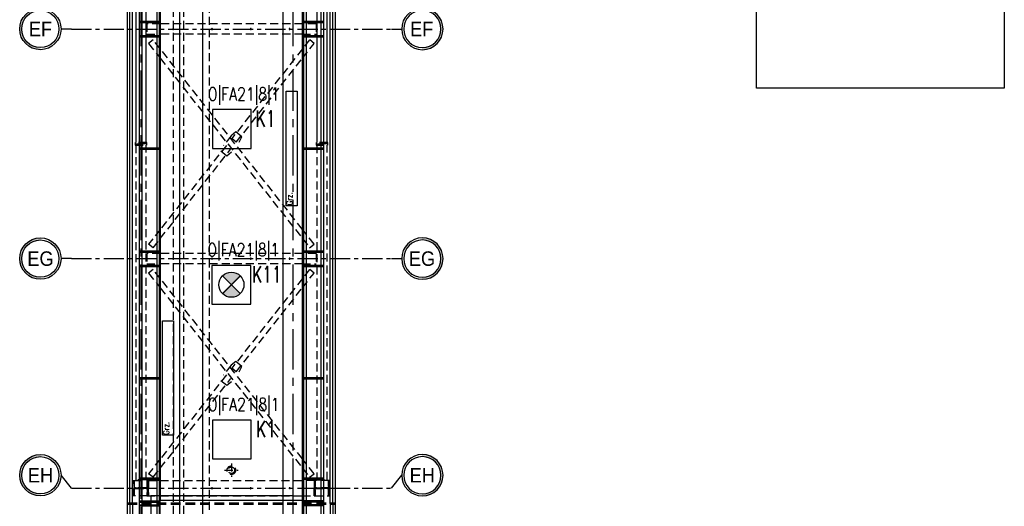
# Model space of a CAD drawing. Extents: x 41755 to 123924, y -112333 to 86187.
# Tile 89 of 256: x 100333 to 101857, y -58873 to -58120. Entities that reach past the tile are written whole.
import ezdxf
from ezdxf.enums import TextEntityAlignment as Align

# ---------------------------------------------------------------- set-up
doc = ezdxf.new("R2010")
doc.units = 0
doc.header["$LTSCALE"] = 50
doc.linetypes.add('CENTER', pattern=[2, 1.25, -0.25, 0.25, -0.25])
doc.linetypes.add('DASHED', pattern=[0.75, 0.5, -0.25])
doc.layers.get('0').update_dxf_attribs({"color": 101, "linetype": 'CONTINUOUS'})
for name, color, linetype in [('Det-metal', 141, 'CONTINUOUS'), ('E-90', 6, 'CONTINUOUS'), ('E35', 6, 'CONTINUOUS'), ('Fas-balustrada-widok', 114, 'CONTINUOUS'), ('Ins-co', 2, 'CONTINUOUS'), ('Ins-went', 141, 'CONTINUOUS'), ('Ins-wod', 4, 'CONTINUOUS'), ('Os-osie', 14, 'CENTER'), ('Os-osie glowne', 1, 'CENTER'), ('Os-osie-opis', 16, 'CONTINUOUS'), ('Pos-widok', 121, 'CONTINUOUS'), ('Sc-systemowe', 150, 'CONTINUOUS'), ('W-idok', 8, 'CONTINUOUS')]:
    doc.layers.add(name, color=color, linetype=linetype)
doc.styles.add('dwg_opis duży', font='ARIAL.TTF', dxfattribs={"width": 0.9})
doc.styles.add('ROMANS', font='romans', dxfattribs={"width": 0.85})

# ---------------------------------------------------------------- blocks, each defined once
blk = doc.blocks.new('_opis_osi')
blk.add_hatch(color=256).paths.add_polyline_path([(32, -32), (28.8, -32, -1), (-28.8, -32), (-32, -32, 1)])
for radius in [32, 28.8]:
    blk.add_circle((0, -32), radius)
at = {"style": 'dwg_opis duży', "width": 0.9}
blk.add_attdef('AXNAMEV', text='', height=22.4, rotation=90, dxfattribs=at).set_placement((0, -32), align=Align.MIDDLE_CENTER)

msp = doc.modelspace()

# ---------------------------------------------------------------- hatches: boundary and pattern name
at = {"layer": 'E35'}
h = msp.add_hatch(color=256, dxfattribs=at)
edge = h.paths.add_edge_path()
edge.add_line((100660.966, -58529.964), (100674.712, -58516.218))
edge.add_ellipse((100660.966, -58529.964), major_axis=(13.746, 13.746), ratio=1, start_angle=360, end_angle=450)
edge.add_line((100647.22, -58516.218), (100660.966, -58529.964))
edge = h.paths.add_edge_path()
edge.add_line((100674.712, -58543.71), (100660.966, -58529.964))
edge.add_line((100660.966, -58529.964), (100647.22, -58543.71))
edge.add_ellipse((100660.966, -58529.964), major_axis=(-13.746, 13.746), ratio=1, start_angle=90, end_angle=180)

# ---------------------------------------------------------------- linework, layer by layer
msp.add_lwpolyline([(101473.399, -57967.166), (101857, -57967.166), (101857, -58225.976), (101473.399, -58225.976)], close=True)
at = {"layer": 'Det-metal', "ltscale": 0.5}
for p, q in [((100512.966, -56539.031), (100512.966, -58310.031)), ((100528.966, -58310.031), (100528.966, -56539.031)), ((100792.966, -56539.031), (100792.966, -58310.031)), ((100808.966, -58310.031), (100808.966, -56539.031))]:
    msp.add_line(p, q, dxfattribs=at)
at = {"layer": 'Det-metal', "linetype": 'DASHED', "ltscale": 0.5}
for p, q in [((100550.966, -58126.531), (100529.966, -58126.531)), ((100529.966, -58126.531), (100529.966, -58142.531)), ((100770.966, -58126.531), (100550.966, -58126.531)), ((100570.186, -58134.353), (100570.166, -58134.531)), ((100570.166, -58134.531), (100570.186, -58134.709)), ((100570.245, -58134.184), (100570.186, -58134.353)), ((100570.186, -58134.709), (100570.245, -58134.878)), ((100570.341, -58134.032), (100570.245, -58134.184)), ((100570.245, -58134.878), (100570.341, -58135.03)), ((100570.467, -58133.905), (100570.341, -58134.032)), ((100570.341, -58135.03), (100570.467, -58135.156)), ((100570.619, -58133.81), (100570.467, -58133.905)), ((100570.467, -58135.156), (100570.619, -58135.251)), ((100570.788, -58133.751), (100570.619, -58133.81)), ((100570.619, -58135.251), (100570.788, -58135.311)), ((100570.966, -58133.731), (100570.788, -58133.751)), ((100570.788, -58135.311), (100570.966, -58135.331)), ((100571.144, -58133.751), (100570.966, -58133.731)), ((100570.966, -58135.331), (100571.144, -58135.311)), ((100571.313, -58133.81), (100571.144, -58133.751)), ((100571.144, -58135.311), (100571.313, -58135.251)), ((100571.465, -58133.905), (100571.313, -58133.81)), ((100571.313, -58135.251), (100571.465, -58135.156)), ((100571.591, -58134.032), (100571.465, -58133.905)), ((100571.465, -58135.156), (100571.591, -58135.03)), ((100571.687, -58134.184), (100571.591, -58134.032)), ((100571.591, -58135.03), (100571.687, -58134.878)), ((100571.746, -58134.353), (100571.687, -58134.184)), ((100571.687, -58134.878), (100571.746, -58134.709)), ((100571.766, -58134.531), (100571.746, -58134.353)), ((100571.746, -58134.709), (100571.766, -58134.531)), ((100630.186, -58134.353), (100630.166, -58134.531)), ((100630.166, -58134.531), (100630.186, -58134.709)), ((100630.245, -58134.184), (100630.186, -58134.353)), ((100630.186, -58134.709), (100630.245, -58134.878)), ((100630.341, -58134.032), (100630.245, -58134.184)), ((100630.245, -58134.878), (100630.341, -58135.03)), ((100630.467, -58133.905), (100630.341, -58134.032)), ((100630.341, -58135.03), (100630.467, -58135.156)), ((100630.619, -58133.81), (100630.467, -58133.905)), ((100630.467, -58135.156), (100630.619, -58135.251)), ((100630.788, -58133.751), (100630.619, -58133.81)), ((100630.619, -58135.251), (100630.788, -58135.311)), ((100630.966, -58133.731), (100630.788, -58133.751)), ((100630.788, -58135.311), (100630.966, -58135.331)), ((100631.144, -58133.751), (100630.966, -58133.731)), ((100630.966, -58135.331), (100631.144, -58135.311)), ((100631.313, -58133.81), (100631.144, -58133.751)), ((100631.144, -58135.311), (100631.313, -58135.251)), ((100631.465, -58133.905), (100631.313, -58133.81)), ((100631.313, -58135.251), (100631.465, -58135.156)), ((100631.591, -58134.032), (100631.465, -58133.905)), ((100631.465, -58135.156), (100631.591, -58135.03)), ((100631.687, -58134.184), (100631.591, -58134.032)), ((100631.591, -58135.03), (100631.687, -58134.878)), ((100631.746, -58134.353), (100631.687, -58134.184)), ((100631.687, -58134.878), (100631.746, -58134.709)), ((100631.766, -58134.531), (100631.746, -58134.353)), ((100631.746, -58134.709), (100631.766, -58134.531)), ((100690.186, -58134.353), (100690.166, -58134.531)), ((100690.166, -58134.531), (100690.186, -58134.709)), ((100690.245, -58134.184), (100690.186, -58134.353)), ((100690.186, -58134.709), (100690.245, -58134.878)), ((100690.341, -58134.032), (100690.245, -58134.184)), ((100690.245, -58134.878), (100690.341, -58135.03)), ((100690.467, -58133.905), (100690.341, -58134.032)), ((100690.341, -58135.03), (100690.467, -58135.156)), ((100690.619, -58133.81), (100690.467, -58133.905)), ((100690.467, -58135.156), (100690.619, -58135.251)), ((100690.788, -58133.751), (100690.619, -58133.81)), ((100690.619, -58135.251), (100690.788, -58135.311)), ((100690.966, -58133.731), (100690.788, -58133.751)), ((100690.788, -58135.311), (100690.966, -58135.331)), ((100691.144, -58133.751), (100690.966, -58133.731)), ((100690.966, -58135.331), (100691.144, -58135.311)), ((100691.313, -58133.81), (100691.144, -58133.751)), ((100691.144, -58135.311), (100691.313, -58135.251)), ((100691.465, -58133.905), (100691.313, -58133.81)), ((100691.313, -58135.251), (100691.465, -58135.156)), ((100691.591, -58134.032), (100691.465, -58133.905)), ((100691.465, -58135.156), (100691.591, -58135.03)), ((100691.687, -58134.184), (100691.591, -58134.032)), ((100691.591, -58135.03), (100691.687, -58134.878)), ((100691.746, -58134.353), (100691.687, -58134.184)), ((100691.687, -58134.878), (100691.746, -58134.709)), ((100691.766, -58134.531), (100691.746, -58134.353)), ((100691.746, -58134.709), (100691.766, -58134.531)), ((100750.186, -58134.353), (100750.166, -58134.531)), ((100750.166, -58134.531), (100750.186, -58134.709)), ((100750.245, -58134.184), (100750.186, -58134.353)), ((100750.186, -58134.709), (100750.245, -58134.878)), ((100750.341, -58134.032), (100750.245, -58134.184)), ((100750.245, -58134.878), (100750.341, -58135.03)), ((100750.467, -58133.905), (100750.341, -58134.032)), ((100750.341, -58135.03), (100750.467, -58135.156)), ((100750.619, -58133.81), (100750.467, -58133.905)), ((100750.467, -58135.156), (100750.619, -58135.251)), ((100750.788, -58133.751), (100750.619, -58133.81)), ((100750.619, -58135.251), (100750.788, -58135.311)), ((100750.966, -58133.731), (100750.788, -58133.751)), ((100750.788, -58135.311), (100750.966, -58135.331)), ((100751.144, -58133.751), (100750.966, -58133.731)), ((100750.966, -58135.331), (100751.144, -58135.311)), ((100751.313, -58133.81), (100751.144, -58133.751)), ((100751.144, -58135.311), (100751.313, -58135.251)), ((100751.465, -58133.905), (100751.313, -58133.81)), ((100751.313, -58135.251), (100751.465, -58135.156)), ((100751.591, -58134.032), (100751.465, -58133.905)), ((100751.465, -58135.156), (100751.591, -58135.03)), ((100751.687, -58134.184), (100751.591, -58134.032)), ((100751.591, -58135.03), (100751.687, -58134.878)), ((100751.746, -58134.353), (100751.687, -58134.184)), ((100751.687, -58134.878), (100751.746, -58134.709)), ((100751.766, -58134.531), (100751.746, -58134.353)), ((100751.746, -58134.709), (100751.766, -58134.531)), ((100791.966, -58126.531), (100770.966, -58126.531)), ((100791.966, -58126.531), (100791.966, -58142.531)), ((100529.966, -58142.531), (100550.966, -58142.531)), ((100539.888, -58151.343), (100532.907, -58156.848)), ((100550.966, -58165.389), (100539.888, -58151.343)), ((100770.966, -58142.531), (100550.966, -58142.531)), ((100770.966, -58142.531), (100791.966, -58142.531)), ((100782.045, -58151.343), (100770.966, -58165.389)), ((100789.025, -58156.848), (100782.132, -58151.412)), ((100532.907, -58156.848), (100550.966, -58179.744)), ((100770.966, -58444.317), (100550.966, -58165.389)), ((100770.966, -58165.389), (100661.585, -58304.068)), ((100770.966, -58179.744), (100789.025, -58156.848)), ((100550.966, -58179.744), (100770.966, -58458.673)), ((100668.565, -58309.573), (100770.966, -58179.744)), ((100660.652, -58299.511), (100648.718, -58314.642)), ((100667.796, -58293.683), (100660.652, -58299.511)), ((100668.565, -58309.573), (100661.585, -58304.068)), ((100677.218, -58301.114), (100667.796, -58293.683)), ((100673.215, -58309.42), (100677.218, -58301.114)), ((100511.966, -58310.031), (100511.966, -58312.031)), ((100529.966, -58310.031), (100511.966, -58310.031)), ((100511.966, -58312.031), (100529.966, -58312.031)), ((100511.966, -58312.031), (100511.966, -58314.031)), ((100529.966, -58312.031), (100511.966, -58312.031)), ((100511.966, -58314.031), (100529.966, -58314.031)), ((100512.966, -58314.031), (100512.966, -58831.531)), ((100528.966, -58831.531), (100528.966, -58314.031)), ((100529.966, -58312.031), (100529.966, -58310.031)), ((100529.966, -58314.031), (100529.966, -58312.031)), ((100653.367, -58314.488), (100550.966, -58444.317)), ((100550.966, -58458.673), (100660.347, -58319.993)), ((100644.714, -58322.947), (100654.136, -58330.378)), ((100809.966, -58310.031), (100791.966, -58310.031)), ((100791.966, -58310.031), (100791.966, -58312.031)), ((100791.966, -58312.031), (100809.966, -58312.031)), ((100791.966, -58312.031), (100791.966, -58314.031)), ((100809.966, -58312.031), (100791.966, -58312.031)), ((100791.966, -58314.031), (100809.966, -58314.031)), ((100792.966, -58314.031), (100792.966, -58831.531)), ((100808.966, -58831.531), (100808.966, -58314.031)), ((100809.966, -58312.031), (100809.966, -58310.031)), ((100809.966, -58314.031), (100809.966, -58312.031)), ((100654.136, -58330.378), (100661.28, -58324.551)), ((100550.966, -58444.317), (100532.907, -58467.213)), ((100789.025, -58467.213), (100770.966, -58444.317)), ((100539.887, -58472.719), (100550.966, -58458.673)), ((100770.966, -58458.673), (100782.045, -58472.719)), ((100539.887, -58472.719), (100532.907, -58467.213)), ((100782.045, -58472.719), (100789.025, -58467.213)), ((100550.966, -58481.531), (100529.966, -58481.531)), ((100529.966, -58481.531), (100529.966, -58497.531)), ((100770.966, -58481.531), (100550.966, -58481.531)), ((100570.186, -58489.353), (100570.166, -58489.531)), ((100570.166, -58489.531), (100570.186, -58489.709)), ((100570.245, -58489.184), (100570.186, -58489.353)), ((100570.186, -58489.709), (100570.245, -58489.878)), ((100570.341, -58489.032), (100570.245, -58489.184)), ((100570.245, -58489.878), (100570.341, -58490.029)), ((100570.467, -58488.905), (100570.341, -58489.032)), ((100570.341, -58490.029), (100570.467, -58490.156)), ((100570.619, -58488.81), (100570.467, -58488.905)), ((100570.467, -58490.156), (100570.619, -58490.251)), ((100570.788, -58488.751), (100570.619, -58488.81)), ((100570.619, -58490.251), (100570.788, -58490.311)), ((100570.966, -58488.731), (100570.788, -58488.751)), ((100570.788, -58490.311), (100570.966, -58490.331)), ((100571.144, -58488.751), (100570.966, -58488.731)), ((100570.966, -58490.331), (100571.144, -58490.311)), ((100571.313, -58488.81), (100571.144, -58488.751)), ((100571.144, -58490.311), (100571.313, -58490.251)), ((100571.465, -58488.905), (100571.313, -58488.81)), ((100571.313, -58490.251), (100571.465, -58490.156)), ((100571.591, -58489.032), (100571.465, -58488.905)), ((100571.465, -58490.156), (100571.591, -58490.029)), ((100571.687, -58489.184), (100571.591, -58489.032)), ((100571.591, -58490.029), (100571.687, -58489.878)), ((100571.746, -58489.353), (100571.687, -58489.184)), ((100571.687, -58489.878), (100571.746, -58489.709)), ((100571.766, -58489.531), (100571.746, -58489.353)), ((100571.746, -58489.709), (100571.766, -58489.531)), ((100630.186, -58489.353), (100630.166, -58489.531)), ((100630.166, -58489.531), (100630.186, -58489.709)), ((100630.245, -58489.184), (100630.186, -58489.353)), ((100630.186, -58489.709), (100630.245, -58489.878)), ((100630.341, -58489.032), (100630.245, -58489.184)), ((100630.245, -58489.878), (100630.341, -58490.029)), ((100630.467, -58488.905), (100630.341, -58489.032)), ((100630.341, -58490.029), (100630.467, -58490.156)), ((100630.619, -58488.81), (100630.467, -58488.905)), ((100630.467, -58490.156), (100630.619, -58490.251)), ((100630.788, -58488.751), (100630.619, -58488.81)), ((100630.619, -58490.251), (100630.788, -58490.311)), ((100630.966, -58488.731), (100630.788, -58488.751)), ((100630.788, -58490.311), (100630.966, -58490.331)), ((100631.144, -58488.751), (100630.966, -58488.731)), ((100630.966, -58490.331), (100631.144, -58490.311)), ((100631.313, -58488.81), (100631.144, -58488.751)), ((100631.144, -58490.311), (100631.313, -58490.251)), ((100631.465, -58488.905), (100631.313, -58488.81)), ((100631.313, -58490.251), (100631.465, -58490.156)), ((100631.591, -58489.032), (100631.465, -58488.905)), ((100631.465, -58490.156), (100631.591, -58490.029)), ((100631.687, -58489.184), (100631.591, -58489.032)), ((100631.591, -58490.029), (100631.687, -58489.878)), ((100631.746, -58489.353), (100631.687, -58489.184)), ((100631.687, -58489.878), (100631.746, -58489.709)), ((100631.766, -58489.531), (100631.746, -58489.353)), ((100631.746, -58489.709), (100631.766, -58489.531)), ((100690.186, -58489.353), (100690.166, -58489.531)), ((100690.166, -58489.531), (100690.186, -58489.709)), ((100690.245, -58489.184), (100690.186, -58489.353)), ((100690.186, -58489.709), (100690.245, -58489.878)), ((100690.341, -58489.032), (100690.245, -58489.184)), ((100690.245, -58489.878), (100690.341, -58490.029)), ((100690.467, -58488.905), (100690.341, -58489.032)), ((100690.341, -58490.029), (100690.467, -58490.156)), ((100690.619, -58488.81), (100690.467, -58488.905)), ((100690.467, -58490.156), (100690.619, -58490.251)), ((100690.788, -58488.751), (100690.619, -58488.81)), ((100690.619, -58490.251), (100690.788, -58490.311)), ((100690.966, -58488.731), (100690.788, -58488.751)), ((100690.788, -58490.311), (100690.966, -58490.331)), ((100691.144, -58488.751), (100690.966, -58488.731)), ((100690.966, -58490.331), (100691.144, -58490.311)), ((100691.313, -58488.81), (100691.144, -58488.751)), ((100691.144, -58490.311), (100691.313, -58490.251)), ((100691.465, -58488.905), (100691.313, -58488.81)), ((100691.313, -58490.251), (100691.465, -58490.156)), ((100691.591, -58489.032), (100691.465, -58488.905)), ((100691.465, -58490.156), (100691.591, -58490.029)), ((100691.687, -58489.184), (100691.591, -58489.032)), ((100691.591, -58490.029), (100691.687, -58489.878)), ((100691.746, -58489.353), (100691.687, -58489.184)), ((100691.687, -58489.878), (100691.746, -58489.709)), ((100691.766, -58489.531), (100691.746, -58489.353)), ((100691.746, -58489.709), (100691.766, -58489.531)), ((100750.186, -58489.353), (100750.166, -58489.531)), ((100750.166, -58489.531), (100750.186, -58489.709)), ((100750.245, -58489.184), (100750.186, -58489.353)), ((100750.186, -58489.709), (100750.245, -58489.878)), ((100750.341, -58489.032), (100750.245, -58489.184)), ((100750.245, -58489.878), (100750.341, -58490.029)), ((100750.467, -58488.905), (100750.341, -58489.032)), ((100750.341, -58490.029), (100750.467, -58490.156)), ((100750.619, -58488.81), (100750.467, -58488.905)), ((100750.467, -58490.156), (100750.619, -58490.251)), ((100750.788, -58488.751), (100750.619, -58488.81)), ((100750.619, -58490.251), (100750.788, -58490.311)), ((100750.966, -58488.731), (100750.788, -58488.751)), ((100750.788, -58490.311), (100750.966, -58490.331)), ((100751.144, -58488.751), (100750.966, -58488.731)), ((100750.966, -58490.331), (100751.144, -58490.311)), ((100751.313, -58488.81), (100751.144, -58488.751)), ((100751.144, -58490.311), (100751.313, -58490.251)), ((100751.465, -58488.905), (100751.313, -58488.81)), ((100751.313, -58490.251), (100751.465, -58490.156)), ((100751.591, -58489.032), (100751.465, -58488.905)), ((100751.465, -58490.156), (100751.591, -58490.029)), ((100751.687, -58489.184), (100751.591, -58489.032)), ((100751.591, -58490.029), (100751.687, -58489.878)), ((100751.746, -58489.353), (100751.687, -58489.184)), ((100751.687, -58489.878), (100751.746, -58489.709)), ((100751.766, -58489.531), (100751.746, -58489.353)), ((100751.746, -58489.709), (100751.766, -58489.531)), ((100791.966, -58481.531), (100770.966, -58481.531)), ((100791.966, -58481.531), (100791.966, -58497.531)), ((100529.966, -58497.531), (100550.966, -58497.531)), ((100770.966, -58497.531), (100550.966, -58497.531)), ((100770.966, -58497.531), (100791.966, -58497.531)), ((100539.888, -58506.343), (100532.907, -58511.848)), ((100532.907, -58511.848), (100550.966, -58534.744)), ((100550.966, -58520.389), (100539.888, -58506.343)), ((100770.966, -58799.317), (100550.966, -58520.389)), ((100770.966, -58520.389), (100661.585, -58659.068)), ((100782.045, -58506.343), (100770.966, -58520.389)), ((100770.966, -58534.744), (100789.025, -58511.848)), ((100789.025, -58511.848), (100782.132, -58506.412)), ((100550.966, -58534.744), (100770.966, -58813.673)), ((100668.565, -58664.573), (100770.966, -58534.744)), ((100660.652, -58654.511), (100648.718, -58669.642)), ((100667.796, -58648.683), (100660.652, -58654.511)), ((100677.218, -58656.114), (100667.796, -58648.683)), ((100673.215, -58664.419), (100677.218, -58656.114)), ((100653.367, -58669.488), (100550.966, -58799.317)), ((100668.565, -58664.573), (100661.585, -58659.068)), ((100550.966, -58813.673), (100660.347, -58674.993)), ((100644.714, -58677.947), (100654.136, -58685.378)), ((100654.136, -58685.378), (100661.28, -58679.55)), ((100550.966, -58799.317), (100532.907, -58822.213)), ((100789.025, -58822.213), (100770.966, -58799.317)), ((100539.887, -58827.719), (100532.907, -58822.213)), ((100539.887, -58827.719), (100550.966, -58813.673)), ((100770.966, -58813.673), (100782.045, -58827.719)), ((100782.045, -58827.719), (100789.025, -58822.213)), ((100508.966, -58832.531), (100510.666, -58832.531)), ((100508.966, -58856.531), (100508.966, -58832.531)), ((100510.666, -58832.531), (100531.266, -58832.531)), ((100510.666, -58841.931), (100510.666, -58832.531)), ((100510.666, -58832.531), (100510.666, -58844.031)), ((100528.966, -58831.531), (100512.966, -58831.531)), ((100550.966, -58832.531), (100529.966, -58832.531)), ((100529.966, -58832.531), (100529.966, -58856.531)), ((100531.266, -58832.531), (100531.266, -58841.931)), ((100531.266, -58832.531), (100532.966, -58832.531)), ((100531.266, -58844.031), (100531.266, -58832.531)), ((100532.966, -58832.531), (100532.966, -58844.031)), ((100532.966, -58832.531), (100550.966, -58832.531)), ((100532.966, -58832.531), (100532.966, -58856.531)), ((100550.966, -58832.531), (100770.966, -58832.531)), ((100788.966, -58832.531), (100770.966, -58832.531)), ((100788.966, -58832.531), (100788.966, -58844.031)), ((100790.666, -58832.531), (100788.966, -58832.531)), ((100788.966, -58832.531), (100788.966, -58856.531)), ((100790.666, -58832.531), (100790.666, -58841.931)), ((100811.266, -58832.531), (100790.666, -58832.531)), ((100790.666, -58844.031), (100790.666, -58832.531)), ((100792.966, -58831.531), (100808.966, -58831.531)), ((100811.266, -58841.931), (100811.266, -58832.531)), ((100811.266, -58832.531), (100811.266, -58844.031)), ((100812.966, -58832.531), (100811.266, -58832.531)), ((100812.966, -58856.531), (100812.966, -58832.531)), ((100510.666, -58856.531), (100508.966, -58856.531)), ((100510.666, -58844.031), (100531.266, -58844.031)), ((100512.766, -58844.031), (100510.666, -58844.031)), ((100510.666, -58845.031), (100510.666, -58856.531)), ((100531.266, -58845.031), (100510.666, -58845.031)), ((100510.666, -58845.031), (100512.766, -58845.031)), ((100510.666, -58856.531), (100510.666, -58847.131)), ((100531.266, -58856.531), (100510.666, -58856.531)), ((100529.166, -58844.031), (100512.766, -58844.031)), ((100512.766, -58845.031), (100529.166, -58845.031)), ((100521.366, -58844.031), (100522.166, -58844.031)), ((100531.266, -58844.031), (100529.166, -58844.031)), ((100529.166, -58845.031), (100531.266, -58845.031)), ((100529.966, -58856.531), (100550.966, -58856.531)), ((100531.266, -58856.531), (100531.266, -58845.031)), ((100531.266, -58847.131), (100531.266, -58856.531)), ((100532.966, -58856.531), (100531.266, -58856.531)), ((100532.966, -58844.031), (100532.966, -58845.031)), ((100532.966, -58856.531), (100532.966, -58845.031)), ((100550.966, -58856.531), (100532.966, -58856.531)), ((100550.966, -58856.531), (100770.966, -58856.531)), ((100570.186, -58844.353), (100570.166, -58844.531)), ((100570.166, -58844.531), (100570.186, -58844.709)), ((100570.245, -58844.184), (100570.186, -58844.353)), ((100570.186, -58844.709), (100570.245, -58844.878)), ((100570.341, -58844.032), (100570.245, -58844.184)), ((100570.245, -58844.878), (100570.341, -58845.03)), ((100570.467, -58843.905), (100570.341, -58844.032)), ((100570.341, -58845.03), (100570.467, -58845.156)), ((100570.619, -58843.81), (100570.467, -58843.905)), ((100570.467, -58845.156), (100570.619, -58845.252)), ((100570.788, -58843.751), (100570.619, -58843.81)), ((100570.619, -58845.252), (100570.788, -58845.311)), ((100570.966, -58843.731), (100570.788, -58843.751)), ((100570.788, -58845.311), (100570.966, -58845.331)), ((100571.144, -58843.751), (100570.966, -58843.731)), ((100570.966, -58845.331), (100571.144, -58845.311)), ((100571.313, -58843.81), (100571.144, -58843.751)), ((100571.144, -58845.311), (100571.313, -58845.252)), ((100571.465, -58843.905), (100571.313, -58843.81)), ((100571.313, -58845.252), (100571.465, -58845.156)), ((100571.591, -58844.032), (100571.465, -58843.905)), ((100571.465, -58845.156), (100571.591, -58845.03)), ((100571.687, -58844.184), (100571.591, -58844.032)), ((100571.591, -58845.03), (100571.687, -58844.878)), ((100571.746, -58844.353), (100571.687, -58844.184)), ((100571.687, -58844.878), (100571.746, -58844.709)), ((100571.766, -58844.531), (100571.746, -58844.353)), ((100571.746, -58844.709), (100571.766, -58844.531)), ((100630.186, -58844.353), (100630.166, -58844.531)), ((100630.166, -58844.531), (100630.186, -58844.709)), ((100630.245, -58844.184), (100630.186, -58844.353)), ((100630.186, -58844.709), (100630.245, -58844.878)), ((100630.341, -58844.032), (100630.245, -58844.184)), ((100630.245, -58844.878), (100630.341, -58845.03)), ((100630.467, -58843.905), (100630.341, -58844.032)), ((100630.341, -58845.03), (100630.467, -58845.156)), ((100630.619, -58843.81), (100630.467, -58843.905)), ((100630.467, -58845.156), (100630.619, -58845.252)), ((100630.788, -58843.751), (100630.619, -58843.81)), ((100630.619, -58845.252), (100630.788, -58845.311)), ((100630.966, -58843.731), (100630.788, -58843.751)), ((100630.788, -58845.311), (100630.966, -58845.331)), ((100631.144, -58843.751), (100630.966, -58843.731)), ((100630.966, -58845.331), (100631.144, -58845.311)), ((100631.313, -58843.81), (100631.144, -58843.751)), ((100631.144, -58845.311), (100631.313, -58845.252)), ((100631.465, -58843.905), (100631.313, -58843.81)), ((100631.313, -58845.252), (100631.465, -58845.156)), ((100631.591, -58844.032), (100631.465, -58843.905)), ((100631.465, -58845.156), (100631.591, -58845.03)), ((100631.687, -58844.184), (100631.591, -58844.032)), ((100631.591, -58845.03), (100631.687, -58844.878)), ((100631.746, -58844.353), (100631.687, -58844.184)), ((100631.687, -58844.878), (100631.746, -58844.709)), ((100631.766, -58844.531), (100631.746, -58844.353)), ((100631.746, -58844.709), (100631.766, -58844.531)), ((100690.186, -58844.353), (100690.166, -58844.531)), ((100690.166, -58844.531), (100690.186, -58844.709)), ((100690.245, -58844.184), (100690.186, -58844.353)), ((100690.186, -58844.709), (100690.245, -58844.878)), ((100690.341, -58844.032), (100690.245, -58844.184)), ((100690.245, -58844.878), (100690.341, -58845.03)), ((100690.467, -58843.905), (100690.341, -58844.032)), ((100690.341, -58845.03), (100690.467, -58845.156)), ((100690.619, -58843.81), (100690.467, -58843.905)), ((100690.467, -58845.156), (100690.619, -58845.252)), ((100690.788, -58843.751), (100690.619, -58843.81)), ((100690.619, -58845.252), (100690.788, -58845.311)), ((100690.966, -58843.731), (100690.788, -58843.751)), ((100690.788, -58845.311), (100690.966, -58845.331)), ((100691.144, -58843.751), (100690.966, -58843.731)), ((100690.966, -58845.331), (100691.144, -58845.311)), ((100691.313, -58843.81), (100691.144, -58843.751)), ((100691.144, -58845.311), (100691.313, -58845.252)), ((100691.465, -58843.905), (100691.313, -58843.81)), ((100691.313, -58845.252), (100691.465, -58845.156)), ((100691.591, -58844.032), (100691.465, -58843.905)), ((100691.465, -58845.156), (100691.591, -58845.03)), ((100691.687, -58844.184), (100691.591, -58844.032)), ((100691.591, -58845.03), (100691.687, -58844.878)), ((100691.746, -58844.353), (100691.687, -58844.184)), ((100691.687, -58844.878), (100691.746, -58844.709)), ((100691.766, -58844.531), (100691.746, -58844.353)), ((100691.746, -58844.709), (100691.766, -58844.531)), ((100750.186, -58844.353), (100750.166, -58844.531)), ((100750.166, -58844.531), (100750.186, -58844.709)), ((100750.245, -58844.184), (100750.186, -58844.353)), ((100750.186, -58844.709), (100750.245, -58844.878)), ((100750.341, -58844.032), (100750.245, -58844.184)), ((100750.245, -58844.878), (100750.341, -58845.03)), ((100750.467, -58843.905), (100750.341, -58844.032)), ((100750.341, -58845.03), (100750.467, -58845.156)), ((100750.619, -58843.81), (100750.467, -58843.905)), ((100750.467, -58845.156), (100750.619, -58845.252)), ((100750.788, -58843.751), (100750.619, -58843.81)), ((100750.619, -58845.252), (100750.788, -58845.311)), ((100750.966, -58843.731), (100750.788, -58843.751)), ((100750.788, -58845.311), (100750.966, -58845.331)), ((100751.144, -58843.751), (100750.966, -58843.731)), ((100750.966, -58845.331), (100751.144, -58845.311)), ((100751.313, -58843.81), (100751.144, -58843.751)), ((100751.144, -58845.311), (100751.313, -58845.252)), ((100751.465, -58843.905), (100751.313, -58843.81)), ((100751.313, -58845.252), (100751.465, -58845.156)), ((100751.591, -58844.032), (100751.465, -58843.905)), ((100751.465, -58845.156), (100751.591, -58845.03)), ((100751.687, -58844.184), (100751.591, -58844.032)), ((100751.591, -58845.03), (100751.687, -58844.878)), ((100751.746, -58844.353), (100751.687, -58844.184)), ((100751.687, -58844.878), (100751.746, -58844.709)), ((100751.766, -58844.531), (100751.746, -58844.353)), ((100751.746, -58844.709), (100751.766, -58844.531)), ((100770.966, -58856.531), (100788.966, -58856.531)), ((100788.966, -58844.031), (100788.966, -58845.031)), ((100788.966, -58856.531), (100788.966, -58845.031)), ((100788.966, -58856.531), (100790.666, -58856.531)), ((100811.266, -58844.031), (100790.666, -58844.031)), ((100790.666, -58844.031), (100792.766, -58844.031)), ((100790.666, -58845.031), (100811.266, -58845.031)), ((100790.666, -58856.531), (100790.666, -58845.031)), ((100792.766, -58845.031), (100790.666, -58845.031)), ((100790.666, -58847.131), (100790.666, -58856.531)), ((100790.666, -58856.531), (100811.266, -58856.531)), ((100792.766, -58844.031), (100809.166, -58844.031)), ((100809.166, -58845.031), (100792.766, -58845.031)), ((100800.566, -58844.031), (100799.766, -58844.031)), ((100809.166, -58844.031), (100811.266, -58844.031)), ((100811.266, -58845.031), (100809.166, -58845.031)), ((100811.266, -58845.031), (100811.266, -58856.531)), ((100811.266, -58856.531), (100811.266, -58847.131)), ((100811.266, -58856.531), (100812.966, -58856.531))]:
    msp.add_line(p, q, dxfattribs=at)
at = {"layer": 'E35'}
for p, q in [((100647.22, -58516.218), (100674.712, -58543.71)), ((100647.22, -58543.71), (100674.712, -58516.218))]:
    msp.add_line(p, q, dxfattribs=at)
at = {"layer": 'E35', "linetype": 'Continuous', "ltscale": 0.3}
msp.add_line((100648.006, -58542.924), (100673.926, -58517.004), dxfattribs=at)
for points in [[(100631.684, -58319.166), (100691.684, -58319.166), (100691.684, -58259.166), (100631.684, -58259.166)], [(100630.966, -58559.964), (100690.966, -58559.964), (100690.966, -58499.964), (100630.966, -58499.964)], [(100631.684, -58799.166), (100691.684, -58799.166), (100691.684, -58739.166), (100631.684, -58739.166)]]:
    msp.add_lwpolyline(points, close=True, dxfattribs=at)
at = {"layer": 'E35'}
msp.add_circle((100660.966, -58529.964), 19.44, dxfattribs=at)
at = {"layer": 'Fas-balustrada-widok'}
for points in [[(100545.466, -55990.233), (100545.466, -61753.198)], [(100549.466, -55990.233), (100549.466, -61753.198)], [(100772.466, -55990.233), (100772.466, -61753.198)], [(100776.466, -55990.233), (100776.466, -61753.198)], [(100518.466, -56028.233), (100518.466, -61742.715)], [(100522.466, -56028.233), (100522.466, -61742.715)], [(100799.466, -56028.233), (100799.466, -61742.715)], [(100803.466, -56028.233), (100803.466, -61742.715)], [(100518.466, -58122.531), (100549.466, -58122.531)], [(100518.466, -58124.531), (100549.466, -58124.531)], [(100772.466, -58122.531), (100803.466, -58122.531)], [(100772.466, -58124.531), (100803.466, -58124.531)], [(100518.466, -58144.531), (100549.466, -58144.531)], [(100518.466, -58146.531), (100549.466, -58146.531)], [(100772.466, -58144.531), (100803.466, -58144.531)], [(100772.466, -58146.531), (100803.466, -58146.531)], [(100518.466, -58318.215), (100549.466, -58318.215)], [(100518.466, -58320.215), (100549.466, -58320.215)], [(100772.466, -58318.215), (100803.466, -58318.215)], [(100772.466, -58320.215), (100803.466, -58320.215)], [(100518.466, -58477.531), (100549.466, -58477.531)], [(100518.466, -58479.531), (100549.466, -58479.531)], [(100772.466, -58477.531), (100803.466, -58477.531)], [(100772.466, -58479.531), (100803.466, -58479.531)], [(100518.466, -58499.531), (100549.466, -58499.531)], [(100518.466, -58501.531), (100549.466, -58501.531)], [(100772.466, -58499.531), (100803.466, -58499.531)], [(100772.466, -58501.531), (100803.466, -58501.531)], [(100518.466, -58673.215), (100549.466, -58673.215)], [(100772.466, -58673.215), (100803.466, -58673.215)], [(100518.466, -58675.215), (100549.466, -58675.215)], [(100772.466, -58675.215), (100803.466, -58675.215)], [(100518.466, -58828.531), (100549.466, -58828.531)], [(100518.466, -58830.531), (100549.466, -58830.531)], [(100772.466, -58828.531), (100803.466, -58828.531)], [(100772.466, -58830.531), (100803.466, -58830.531)], [(100518.466, -58864.031), (100549.466, -58864.031)], [(100518.466, -58866.031), (100549.466, -58866.031)], [(100518.466, -58870.031), (100549.466, -58870.031)], [(100803.466, -58864.031), (100772.466, -58864.031)], [(100803.466, -58866.031), (100772.466, -58866.031)], [(100803.466, -58870.031), (100772.466, -58870.031)], [(100518.466, -58872.031), (100549.466, -58872.031)], [(100803.466, -58872.031), (100772.466, -58872.031)]]:
    msp.add_lwpolyline(points, dxfattribs=at)
at = {"layer": 'Ins-co'}
msp.add_line((100616.466, -55978.233), (100616.466, -61425.715), dxfattribs=at)
at = {"layer": 'Ins-co', "linetype": 'DASHED', "ltscale": 0.5}
msp.add_line((100626.466, -55978.233), (100626.466, -61425.715), dxfattribs=at)
at = {"layer": 'Ins-co'}
for points in [[(100745.535, -58230.715), (100762.535, -58230.715), (100762.535, -58407.715), (100745.535, -58407.715)], [(100554.535, -58585.715), (100571.535, -58585.715), (100571.535, -58762.715), (100554.535, -58762.715)]]:
    msp.add_lwpolyline(points, close=True, dxfattribs=at)
at = {"layer": 'Ins-went', "linetype": 'DASHED', "ltscale": 0.5}
for p, q in [((100660.966, -58806.323), (100660.966, -58827.108)), ((100650.573, -58816.715), (100671.359, -58816.715))]:
    msp.add_line(p, q, dxfattribs=at)
for radius in [6.6, 5]:
    msp.add_circle((100660.966, -58816.715), radius, dxfattribs=at)
at = {"layer": 'Ins-wod'}
for points in [[(100499.966, -61740.031), (100499.966, -56001.048)], [(100821.966, -61740.031), (100821.966, -56001.048)]]:
    msp.add_lwpolyline(points, dxfattribs=at)
at = {"layer": 'Ins-wod', "linetype": 'DASHED', "ltscale": 0.5}
for points in [[(100570.825, -56771.715), (100570.825, -61878.031)], [(100586.825, -56771.715), (100586.825, -61862.031)]]:
    msp.add_lwpolyline(points, dxfattribs=at)
at = {"layer": 'Os-osie', "ltscale": 0.5}
for p, q in [((100413.401, -58134.531), (100908.531, -58134.531)), ((100413.401, -58489.531), (100908.531, -58489.531)), ((100413.401, -58844.531), (100908.531, -58844.531))]:
    msp.add_line(p, q, dxfattribs=at)
at = {"layer": 'Os-osie glowne'}
for points in [[(100520.966, -55498.715), (100520.966, -63102.922)], [(100755.966, -55498.715), (100755.966, -61850.182)]]:
    msp.add_lwpolyline(points, dxfattribs=at)
at = {"layer": 'Os-osie-opis'}
for points in [[(100413.401, -58134.531), (100397.401, -58134.531)], [(100908.531, -58134.531), (100924.531, -58134.531)], [(100413.401, -58489.531), (100397.401, -58489.531)], [(100908.531, -58489.531), (100924.531, -58489.531)], [(100413.401, -58844.531), (100397.401, -58824.531)], [(100908.531, -58844.531), (100924.531, -58824.531)]]:
    msp.add_lwpolyline(points, dxfattribs=at)
at = {"layer": 'Pos-widok'}
msp.add_lwpolyline([(100550.966, -58863.031), (100770.966, -58863.031), (100770.966, -55986.531), (100550.966, -55986.531), (100550.966, -58863.031)], close=True, dxfattribs=at)
msp.add_lwpolyline([(100536.373, -61732.856), (100756.373, -61732.856), (100756.373, -58856.355), (100536.373, -58856.355), (100536.373, -61732.856)], dxfattribs=at)
at = {"layer": 'Sc-systemowe'}
for points in [[(100499.966, -58868.031), (100499.966, -55992.531)], [(100503.966, -58868.031), (100503.966, -55992.531)], [(100507.966, -58868.031), (100507.966, -55992.531)], [(100813.966, -58868.031), (100813.966, -55992.531)], [(100817.966, -58868.031), (100817.966, -55992.531)], [(100821.966, -58868.031), (100821.966, -55992.531)], [(100503.966, -58867.157), (100503.966, -61740.031)], [(100507.966, -58867.157), (100507.966, -61740.031)], [(100813.966, -58867.157), (100813.966, -61740.031)], [(100817.966, -58867.157), (100817.966, -61740.031)]]:
    msp.add_lwpolyline(points, dxfattribs=at)
at = {"layer": 'W-idok'}
for points in [[(100550.966, -61740.031), (100550.966, -55988.233)], [(100580.966, -61740.031), (100580.966, -55988.233)], [(100740.966, -61740.031), (100740.966, -55988.233)], [(100770.966, -61740.031), (100770.966, -55988.233)]]:
    msp.add_lwpolyline(points, dxfattribs=at)
at = {"layer": 'W-idok', "linetype": 'DASHED', "ltscale": 0.6}
for points in [[(100499.966, -58867.031), (100821.966, -58867.031)], [(100499.966, -58869.031), (100821.966, -58869.031)]]:
    msp.add_lwpolyline(points, dxfattribs=at)

# ---------------------------------------------------------------- block references
at = {"layer": 'Os-osie-opis'}
ref = msp.add_blockref('_opis_osi', (100397.401, -58134.531), dxfattribs=dict(at, rotation=270))
ref.add_attrib('AXNAMEV', 'EF', dxfattribs={"layer": '0', "height": 22.4, "style": 'dwg_opis duży', "width": 0.9}).set_placement((100365.566, -58134.531), align=Align.MIDDLE_CENTER)
ref = msp.add_blockref('_opis_osi', (100924.531, -58134.531), dxfattribs=dict(at, xscale=-1, rotation=89.99999999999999))
ref.add_attrib('AXNAMEV', 'EF', dxfattribs={"layer": '0', "height": 22.4, "style": 'dwg_opis duży', "width": 0.9}).set_placement((100955.431, -58134.531), align=Align.MIDDLE_CENTER)
ref = msp.add_blockref('_opis_osi', (100397.401, -58489.531), dxfattribs=dict(at, rotation=270))
ref.add_attrib('AXNAMEV', 'EG', dxfattribs={"layer": '0', "height": 22.4, "style": 'dwg_opis duży', "width": 0.9}).set_placement((100365.566, -58489.531), align=Align.MIDDLE_CENTER)
ref = msp.add_blockref('_opis_osi', (100924.531, -58489.531), dxfattribs=dict(at, xscale=-1, rotation=89.99999999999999))
ref.add_attrib('AXNAMEV', 'EG', dxfattribs={"layer": '0', "height": 22.4, "style": 'dwg_opis duży', "width": 0.9}).set_placement((100955.898, -58489.531), align=Align.MIDDLE_CENTER)
ref = msp.add_blockref('_opis_osi', (100397.401, -58824.531), dxfattribs=dict(at, rotation=270))
ref.add_attrib('AXNAMEV', 'EH', dxfattribs={"layer": '0', "height": 22.4, "style": 'dwg_opis duży', "width": 0.9}).set_placement((100365.566, -58824.531), align=Align.MIDDLE_CENTER)
ref = msp.add_blockref('_opis_osi', (100924.531, -58824.531), dxfattribs=dict(at, xscale=-1, rotation=89.99999999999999))
ref.add_attrib('AXNAMEV', 'EH', dxfattribs={"layer": '0', "height": 22.4, "style": 'dwg_opis duży', "width": 0.9}).set_placement((100956.407, -58824.531), align=Align.MIDDLE_CENTER)

# ---------------------------------------------------------------- texts
at = {"layer": 'E-90', "style": 'ROMANS', "width": 0.8}
for p in [(100680.042, -58236.526), (100679.324, -58477.324), (100680.042, -58716.526)]:
    msp.add_text('O|FA21|8|1', height=20, rotation=360, dxfattribs=at).set_placement(p, align=Align.MIDDLE)
at = {"layer": 'E35', "style": 'ROMANS', "width": 0.7}
for s, p in [('K1', (100713.891, -58273.053)), ('K11', (100715.891, -58513.851)), ('K1', (100714.802, -58753.053))]:
    msp.add_text(s, height=25, dxfattribs=at).set_placement(p, align=Align.MIDDLE)
at = {"layer": 'Ins-co', "char_height": 9, "width": 203.76147, "attachment_point": 3, "rotation": 90, "style": 'ROMANS'}
for insert in [(100746.495, -58386.938), (100555.495, -58741.938)]:
    msp.add_mtext('Grz.', dxfattribs=dict(at, insert=insert))

doc.saveas('drawing.dxf')
